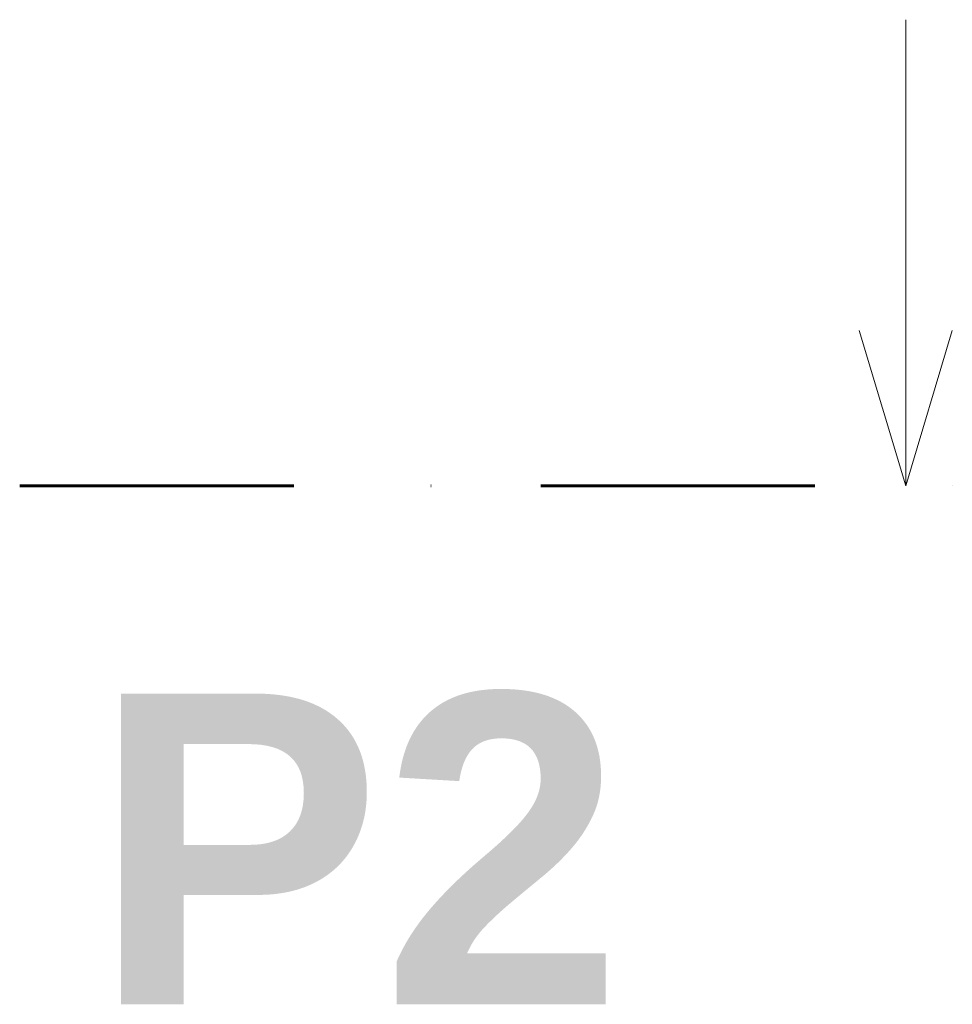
# Model space of a CAD drawing. Header units: millimetres. Extents: x 1793744 to 1819377, y -543298 to -528494.
# Tile 21 of 23: x 1814011 to 1814611, y -533925 to -533291. Entities that reach past the tile are written whole.
import ezdxf

# ---------------------------------------------------------------- set-up
doc = ezdxf.new("R2010")
doc.units = ezdxf.units.MM
doc.header["$MEASUREMENT"] = 0
doc.linetypes.add('ČÁRA ČERCHOVANÁ 3', pattern=[335.138881, 176.388884, -88.194442, 0, -70.555556])
doc.layers.add('1 - ŘEZ HLAVNÍ.1', color=7, linetype='Continuous')
doc.styles.add('GENEROVANÝ_STYL_1', font='Arial Bold.ttf')

# ---------------------------------------------------------------- blocks, each defined once
blk = doc.blocks.new('Řez_2', base_point=(1798679.74, -533591.29))
at = {"layer": '1 - ŘEZ HLAVNÍ.1', "color": 5, "linetype": 'Continuous', "lineweight": 0, "true_color": 0x1c1cff}
for p, q in [((1814581.11, -533591.29), (1814581.11, -533291.29)), ((1814551.11, -533491.29), (1814581.11, -533591.29)), ((1814611.11, -533491.29), (1814581.11, -533591.29))]:
    blk.add_line(p, q, dxfattribs=at)
at = {"layer": '1 - ŘEZ HLAVNÍ.1', "color": 5, "linetype": 'ČÁRA ČERCHOVANÁ 3', "lineweight": 60, "true_color": 0x1c1cff}
blk.add_line((1814011.11, -533591.29), (1814611.11, -533591.29), dxfattribs=at)
at = {"layer": '1 - ŘEZ HLAVNÍ.1', "color": 5, "lineweight": 0, "true_color": 0x1c1cff, "insert": (1814399.35, -533925.02), "char_height": 200, "attachment_point": 9, "style": 'GENEROVANÝ_STYL_1'}
blk.add_mtext('\\A1;{\\pqr;\\pt0;\\fArial|b1|i0|c0|p0;\\W1.000000;P2}', dxfattribs=at)

msp = doc.modelspace()

# ---------------------------------------------------------------- block references
at = {"layer": '1 - ŘEZ HLAVNÍ.1', "color": 5, "lineweight": 60, "true_color": 0x1c1cff}
msp.add_blockref('Řez_2', (1798679.74, -533591.29), dxfattribs=at)

doc.saveas('drawing.dxf')
